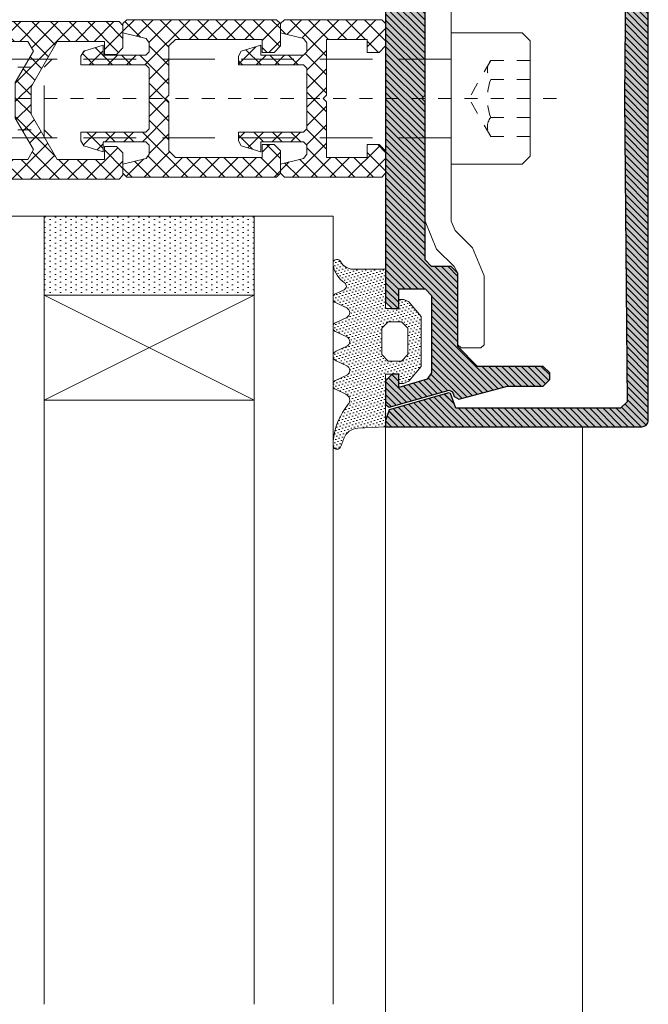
# Model space of a CAD drawing. Header units: millimetres. Extents: x -33628 to -373, y -3399 to 2697.
# Tile 67 of 99: x -23411.46 to -23406.67, y -3204.47 to -3196.97. Entities that reach past the tile are written whole.
import ezdxf

# ---------------------------------------------------------------- set-up
doc = ezdxf.new("R2010")
doc.units = ezdxf.units.MM
doc.header["$LTSCALE"] = 0.2
doc.header["$MEASUREMENT"] = 0
for name, pattern in [('$0$gen3a', [3.125, 2.25, -0.875]), ('$1$gen7a', [6.875, 4.75, -0.875, 0.375, -0.875]), ('$1$HIDDEN2', [30, 20, -10])]:
    doc.linetypes.add(name, pattern=pattern)
for name, color, linetype, lineweight in [('$1$_MB_hidden_0.09', 125, '$1$HIDDEN2', 9), ('$1$_MB_kreskowanie_profile_0.09', 7, 'Continuous', 9), ('$1$_MB_osie_0.09', 51, '$1$gen7a', 9), ('$1$_MB_profile_0.25', 7, 'Continuous', 25), ('$1$_MB_solid', 7, 'Continuous', 9), ('_MB_inne_0.15', 251, 'Continuous', 15), ('_MB_kreskowanie_szklo_0.09', 157, 'Continuous', 9), ('_MB_kreskowanie_tworzywo_0.09', 34, 'Continuous', 9), ('_MB_kreskowanie_uszczelki_0.09', 252, 'Continuous', 9), ('_MB_profile_stal_0.15', 181, 'Continuous', 15), ('_MB_profile_tworzywo_0.15', 33, 'Continuous', 15), ('_MB_przerywane_0.09', 223, '$0$gen3a', 9), ('_MB_szklo_0.15', 142, 'Continuous', 15), ('_MB_uszczelki_0.15', 140, 'Continuous', 15), ('_MB_widokowa_0.15', 153, 'Continuous', 15), ('_MB_wkrety_0.09', 20, 'Continuous', 9)]:
    doc.layers.add(name, color=color, linetype=linetype, lineweight=lineweight)
pattern_1 = [(45, (0, 0), (-0.707195, 0.707195), []), (135, (0, 0), (-0.707195, -0.707195), [])]
pattern_2 = [(45, (0, 0), (-0.25, 0.25), [])]

# ---------------------------------------------------------------- blocks, each defined once
blk = doc.blocks.new('*U300')
at = {"layer": '_MB_kreskowanie_uszczelki_0.09'}
h = blk.add_hatch(dxfattribs=at)
h.set_pattern_fill('DOTS', color=256, scale=0.15, angle=315, style=0)
h.set_pattern_definition([(315, (1.5, 0), (0.2525697, 0.08419), [0, -0.238125])])
edge = h.paths.add_edge_path()
edge.add_line((3, -1), (0, -1))
edge.add_line((0, -1), (0, 0))
edge.add_line((0, 0), (0.7, 0))
edge.add_line((0.7, 0), (0.7, 0.375))
edge.add_line((0.7, 0.375), (0.505, 0.758))
edge.add_line((0.505, 0.758), (-0.616, 1.699))
edge.add_line((-0.616, 1.699), (-4.416, 1.699))
edge.add_line((-4.416, 1.699), (-5.53, 0.754))
edge.add_line((-5.53, 0.754), (-5.7, 0.371))
edge.add_line((-5.7, 0.371), (-5.7, 0))
edge.add_line((-5.7, 0), (-5, 0))
edge.add_line((-5, 0), (-5, -1))
edge.add_line((-5, -1), (-9, -1))
edge.add_line((-9, -1), (-9.108, -3.126))
edge.add_arc((-10.307, -3.065), 1.2, 289.99601, 357.08388, ccw=False)
edge.add_line((-9.896, -4.192), (-10.515, -4.417))
edge.add_arc((-10.398, -4.707), 0.313, 111.94341, 249.31175)
edge.add_line((-10.508, -5), (-10.095, -5))
edge.add_arc((-10.583, 0.167), 5.19, 275.39191, 309.34175)
edge.add_arc((-6.976, -4.233), 0.5, 24.99601, 129.3416, ccw=False)
edge.add_line((-6.523, -4.022), (-6.175, -4.769))
edge.add_arc((-5.812, -4.633), 0.387, 200.51119, 251.51028)
edge.add_line((-5.935, -5), (-5.689, -5))
edge.add_arc((-5.812, -4.633), 0.387, 288.48972, 339.48083)
edge.add_line((-5.45, -4.769), (-5.075, -3.965))
edge.add_arc((-4.712, -4.134), 0.4, 24.99601, 154.99601, ccw=False)
edge.add_line((-4.35, -3.965), (-3.975, -4.769))
edge.add_arc((-3.612, -4.633), 0.387, 200.5439, 251.51228)
edge.add_line((-3.735, -5), (-3.489, -5))
edge.add_arc((-3.612, -4.633), 0.387, 288.48772, 339.44811)
edge.add_line((-3.25, -4.769), (-2.875, -3.965))
edge.add_arc((-2.512, -4.134), 0.4, 24.99601, 154.99601, ccw=False)
edge.add_line((-2.15, -3.965), (-1.775, -4.769))
edge.add_arc((-1.412, -4.633), 0.387, 200.57663, 251.51429)
edge.add_line((-1.535, -5), (-1.289, -5))
edge.add_arc((-1.412, -4.633), 0.387, 288.48571, 339.41539)
edge.add_line((-1.05, -4.769), (-0.675, -3.965))
edge.add_arc((-0.312, -4.134), 0.4, 24.99601, 154.99601, ccw=False)
edge.add_line((0.05, -3.965), (0.425, -4.769))
edge.add_arc((0.788, -4.633), 0.387, 200.60937, 251.51629)
edge.add_line((0.665, -5), (0.911, -5))
edge.add_arc((0.788, -4.633), 0.387, 288.4837, 339.38265)
edge.add_line((1.15, -4.769), (1.433, -4.163))
edge.add_arc((1.705, -4.29), 0.3, 34.48387, 154.99163, ccw=False)
edge.add_arc((3.696, -2.922), 2.116, 214.48165, 259.09031)
edge.add_line((3.296, -5), (3.543, -5))
edge.add_arc((3.432, -4.707), 0.314, 290.70929, 418.45746)
edge.add_arc((4.156, -3.427), 1.157, 178.41365, 241.03743, ccw=False)
edge.add_line((3, -3.395), (3, -1))
h.paths.add_polyline_path([(-3.5, -1.3), (-4, -0.8), (-4, 0.2), (-3.5, 0.7), (-1.5, 0.7), (-1, 0.2), (-1, -0.8), (-1.5, -1.3)], flags=16)
at = {"layer": '_MB_uszczelki_0.15'}
blk.add_lwpolyline([(3, -1), (0, -1), (0, 0), (0.7, 0), (0.7, 0.375), (0.505, 0.758), (-0.616, 1.699), (-4.416, 1.699), (-5.53, 0.754), (-5.7, 0.371), (-5.7, 0), (-5, 0), (-5, -1), (-9, -1), (-9.108, -3.126, -0.301384), (-9.896, -4.192), (-10.515, -4.417, 0.683231), (-10.508, -5), (-10.095, -5, 0.149227), (-7.293, -3.847, -0.489601), (-6.523, -4.022), (-6.175, -4.769, 0.226273), (-5.935, -5), (-5.689, -5, 0.226236), (-5.45, -4.769), (-5.075, -3.965, -0.63707), (-4.35, -3.965), (-3.975, -4.769, 0.226132), (-3.735, -5), (-3.489, -5, 0.226095), (-3.25, -4.769), (-2.875, -3.965, -0.63707), (-2.15, -3.965), (-1.775, -4.769, 0.225991), (-1.535, -5), (-1.289, -5, 0.225954), (-1.05, -4.769), (-0.675, -3.965, -0.63707), (0.05, -3.965), (0.425, -4.769, 0.22585), (0.665, -5), (0.911, -5, 0.225813), (1.15, -4.769), (1.433, -4.163, -0.580308), (1.952, -4.12, 0.197138), (3.296, -5), (3.543, -5, 0.623343), (3.596, -4.439, -0.280258), (3, -3.395)], format="xyb", close=True, dxfattribs=at)
blk.add_lwpolyline([(-3.5, -1.3), (-4, -0.8), (-4, 0.2), (-3.5, 0.7), (-1.5, 0.7), (-1, 0.2), (-1, -0.8), (-1.5, -1.3)], close=True, dxfattribs=at)
blk = doc.blocks.new('$0$-80322091')
at = {"layer": '_MB_profile_stal_0.15', "ltscale": 0.5}
blk.add_lwpolyline([(-2.543, -10.05), (-3.871, -11.379), (-4.75, -13.5), (-4.75, -18.75), (-4.5, -19), (-3, -19), (-2.75, -18.75), (-2.75, -13.3), (-2.457, -12.793), (-1.129, -11.464), (-0.25, -9.343), (-0.25, 9.343), (-1.129, 11.464), (-2.457, 12.793), (-2.75, 13.3), (-2.75, 18.75), (-3, 19), (-4.5, 19), (-4.75, 18.75), (-4.75, 13.5), (-3.871, 11.379), (-2.543, 10.05), (-2.25, 9.343), (-2.25, -9.343)], close=True, dxfattribs=at)
blk = doc.blocks.new('$0$szyba')
at = {"layer": '_MB_kreskowanie_szklo_0.09'}
h = blk.add_hatch(dxfattribs=at)
h.set_pattern_fill('DOTS', color=256, scale=0.025, angle=270)
h.set_pattern_definition([(270, (-907.487257, 111.66007), (0.0396875, -0.01984375), [0, -0.0396875])])
h.paths.add_polyline_path([(-909.4873, 111.0601), (-907.8873, 111.0601), (-907.8873, 111.6601), (-909.4873, 111.6601)])
h = blk.add_hatch(dxfattribs=at)
h.set_pattern_fill('DOTS', color=256, scale=0.025, angle=270)
h.set_pattern_definition([(270, (-905.687257, 111.66007), (0.0396875, -0.01984375), [0, -0.0396875])])
h.paths.add_polyline_path([(-907.2873, 111.0601), (-905.8873, 111.0601), (-905.8873, 111.6601), (-907.2873, 111.6601)])
at = {"layer": '_MB_inne_0.15', "elevation": 0}
for points in [[(-909.4873, 111.0601), (-907.8873, 111.0601), (-907.8873, 111.6601), (-909.4873, 111.6601)], [(-907.2873, 111.0601), (-905.8873, 111.0601), (-905.8873, 111.6601), (-907.2873, 111.6601)]]:
    blk.add_lwpolyline(points, close=True, dxfattribs=at)
for points in [[(-907.8873, 110.2601), (-909.4873, 110.2601), (-909.4873, 111.0601), (-907.8873, 111.0601), (-907.8873, 110.2601), (-909.4873, 111.0601), (-907.8873, 111.0601), (-909.4873, 110.2601)], [(-905.8873, 110.2601), (-907.2873, 110.2601), (-907.2873, 111.0601), (-905.8873, 111.0601), (-905.8873, 110.2601), (-907.2873, 111.0601), (-905.8873, 111.0601), (-907.2873, 110.2601)]]:
    blk.add_lwpolyline(points, dxfattribs=at)
at = {"layer": '_MB_szklo_0.15', "elevation": 0}
for points in [[(-909.4873, 105.6601), (-909.4873, 111.6601), (-910.0873, 111.6601), (-910.0873, 105.6601)], [(-907.2873, 105.6601), (-907.2873, 111.6601), (-907.8873, 111.6601), (-907.8873, 105.6601)], [(-903.3873, 105.6601), (-903.3873, 111.6601), (-905.8873, 111.6601), (-905.8873, 105.6601)]]:
    blk.add_lwpolyline(points, dxfattribs=at)
blk = doc.blocks.new('$0$-80371319')
at = {"layer": '$1$_MB_osie_0.09', "ltscale": 0.5}
blk.add_line((0, -57), (0, 8), dxfattribs=at)
for p, q in [((-3, 0), (-3, -31)), ((3, 0), (3, -31)), ((-3, -31), (-3, -54.387)), ((3, -31), (-3, -31)), ((3, -31), (3, -54.387)), ((-3, -54.387), (-2.387, -55)), ((3, -54.387), (2.387, -55)), ((2.387, -55), (-2.387, -55))]:
    blk.add_line(p, q)
at = {"layer": '_MB_przerywane_0.09'}
for p, q in [((-2.888, 6), (-2.888, 3)), ((-1.444, 6), (-1.444, 3)), ((1.444, 6), (1.444, 3)), ((2.887, 6), (2.887, 3)), ((-2.888, 3), (0, 1.333)), ((2.887, 3), (0, 1.333)), ((-2.387, -31), (-3, -30.387)), ((2.387, -31), (3, -30.387)), ((-2.387, -55), (-2.387, -31)), ((2.387, -55), (2.387, -31)), ((3, -54.387), (-3, -54.387))]:
    blk.add_line(p, q, dxfattribs=at)
for centre, radius, start, end in [((-2.166, 3.928), 1.176, 232.12112, 307.87888), ((0, 7.084), 4.331, 250.52878, 289.47122), ((2.166, 3.928), 1.176, 232.12112, 307.87888)]:
    blk.add_arc(centre, radius, start, end, dxfattribs=at)
at = {"layer": '_MB_wkrety_0.09'}
for p, q in [((-4.4, 6), (4.4, 6)), ((-5, 5.4), (-5, 0)), ((5, 5.4), (5, 0)), ((-5, 0), (-3, 0)), ((-3, 0), (3, 0)), ((3, 0), (5, 0))]:
    blk.add_line(p, q, dxfattribs=at)
for points in [[(-5, 5.4), (-4.4, 6)], [(5, 5.4), (4.4, 6)]]:
    blk.add_lwpolyline(points, dxfattribs=at)
blk = doc.blocks.new('$0$-009020')
at = {"layer": '_MB_kreskowanie_tworzywo_0.09'}
h = blk.add_hatch(dxfattribs=at)
h.set_pattern_fill('NET', color=256, scale=0.315, angle=45)
h.set_pattern_definition(pattern_1)
h.paths.add_polyline_path([(6, -5.9), (5.7, -5.6), (5, -5.6), (4.561, -7.355), (4.243, -7.6), (3.55, -7.6), (3.3, -7.345), (3.3, -4.1), (4.055, -4.1), (3.605, -2.612), (3.23, -2.395), (2.555, -2.395), (2.555, -7.345), (2.305, -7.6), (-2.305, -7.6), (-2.555, -7.345), (-2.555, -2.395), (-3.23, -2.395), (-3.605, -2.612), (-4.055, -4.1), (-3.3, -4.1), (-3.3, -7.345), (-3.55, -7.6), (-4.243, -7.6), (-4.561, -7.355), (-5, -5.6), (-5.7, -5.6), (-6, -5.9), (-6, -13.3), (-5.7, -13.6), (-4, -13.6), (-3.5, -13.1), (-3.5, -12.2), (-4.5, -12.2), (-4.5, -9.1), (-0.25, -9.1), (0, -8.85), (0.25, -9.1), (4.5, -9.1), (4.5, -12.2), (3.5, -12.2), (3.5, -13.1), (4, -13.6), (5.7, -13.6), (6, -13.3)])
at = {"layer": '_MB_profile_tworzywo_0.15'}
blk.add_lwpolyline([(-2.555, -7.345), (-2.305, -7.6), (2.305, -7.6), (2.555, -7.345), (2.555, -2.395), (3.23, -2.395), (3.605, -2.612), (4.055, -4.1), (3.3, -4.1), (3.3, -7.345), (3.55, -7.6), (4.243, -7.6), (4.561, -7.355), (5, -5.6), (5.7, -5.6), (6, -5.9), (6, -13.3), (5.7, -13.6), (4, -13.6), (3.5, -13.1), (3.5, -12.2), (4.5, -12.2), (4.5, -9.1), (0.25, -9.1), (0, -8.85), (-0.25, -9.1), (-4.5, -9.1), (-4.5, -12.2), (-3.5, -12.2), (-3.5, -13.1), (-4, -13.6), (-5.7, -13.6), (-6, -13.3), (-6, -5.9), (-5.7, -5.6), (-5, -5.6), (-4.561, -7.355), (-4.243, -7.6), (-3.55, -7.6), (-3.3, -7.345), (-3.3, -4.1), (-4.055, -4.1), (-3.605, -2.612), (-3.23, -2.395), (-2.555, -2.395)], close=True, dxfattribs=at)
blk = doc.blocks.new('$0$-009083')
at = {"layer": '_MB_kreskowanie_tworzywo_0.09'}
h = blk.add_hatch(dxfattribs=at)
h.set_pattern_fill('NET', color=256, scale=0.315, angle=45)
h.set_pattern_definition([(45, (0, -0.0123), (-0.707195, 0.707195), []), (135, (0, -0.0123), (-0.707195, -0.707195), [])])
h.paths.add_polyline_path([(-4.561, -7.355), (-5, -5.6), (-5.7, -5.6), (-6, -5.9), (-6, -17.3), (-5.7, -17.6), (-4, -17.6), (-3.5, -17.1), (-3.5, -16.2), (-4.5, -16.2), (-4.5, -9.595), (-4, -9.1), (-0.25, -9.1), (0, -8.85), (0.25, -9.1), (4, -9.1), (4.5, -9.595), (4.5, -16.2), (3.5, -16.2), (3.5, -17.1), (4, -17.6), (5.7, -17.6), (6, -17.3), (6, -5.9), (5.7, -5.6), (5, -5.6), (4.561, -7.355), (4.243, -7.6), (3.55, -7.6), (3.3, -7.345), (3.3, -4.1), (4.055, -4.1), (3.605, -2.612), (3.23, -2.395), (2.555, -2.395), (2.555, -7.345), (2.305, -7.6), (-2.305, -7.6), (-2.555, -7.345), (-2.555, -2.395), (-3.23, -2.395), (-3.605, -2.612), (-4.055, -4.1), (-3.3, -4.1), (-3.3, -7.345), (-3.55, -7.6), (-4.243, -7.6)])
at = {"layer": '_MB_profile_tworzywo_0.15'}
blk.add_lwpolyline([(-2.305, -7.6), (2.305, -7.6), (2.555, -7.345), (2.555, -2.395), (3.23, -2.395), (3.605, -2.612), (4.055, -4.1), (3.3, -4.1), (3.3, -7.345), (3.55, -7.6), (4.243, -7.6), (4.561, -7.355), (5, -5.6), (5.7, -5.6), (6, -5.9), (6, -17.3), (5.7, -17.6), (4, -17.6), (3.5, -17.1), (3.5, -16.2), (4.5, -16.2), (4.5, -9.595), (4, -9.1), (0.25, -9.1), (0, -8.85), (-0.25, -9.1), (-4, -9.1), (-4.5, -9.595), (-4.5, -16.2), (-3.5, -16.2), (-3.5, -17.1), (-4, -17.6), (-5.7, -17.6), (-6, -17.3), (-6, -5.9), (-5.7, -5.6), (-5, -5.6), (-4.561, -7.355), (-4.243, -7.6), (-3.55, -7.6), (-3.3, -7.345), (-3.3, -4.1), (-4.055, -4.1), (-3.605, -2.612), (-3.23, -2.395), (-2.555, -2.395), (-2.555, -7.345)], close=True, dxfattribs=at)
blk = doc.blocks.new('*U299')
blk.add_blockref('$0$-009083', (0, 0))
blk = doc.blocks.new('$0$-K417892X')
at = {"layer": '$1$_MB_kreskowanie_profile_0.09'}
h = blk.add_hatch(dxfattribs=at)
h.set_pattern_fill('JIS_WOOD', color=256, scale=0.5)
h.set_pattern_definition(pattern_2)
edge = h.paths.add_edge_path()
edge.add_line((-23.091, -15.642), (-23.596, -15.142))
edge.add_line((-23.596, -15.142), (-23.596, -2.584))
edge.add_line((-23.596, -2.584), (-22.476, -2.178))
edge.add_line((-22.476, -2.178), (-22.425, -2.073))
edge.add_line((-22.425, -2.073), (-23.912, 2.524))
edge.add_line((-23.912, 2.524), (-24.521, 2.75))
edge.add_line((-24.521, 2.75), (-25, 2.75))
edge.add_line((-25, 2.75), (-25, -16.75))
edge.add_arc((-24.5, -16.75), 0.5, 180, 270)
edge.add_line((-24.5, -17.25), (24.5, -17.25))
edge.add_arc((24.5, -16.75), 0.5, 270, 360)
edge.add_line((25, -16.75), (25, 2.75))
edge.add_line((25, 2.75), (24.521, 2.75))
edge.add_line((24.521, 2.75), (23.912, 2.524))
edge.add_line((23.912, 2.524), (22.425, -2.073))
edge.add_line((22.425, -2.073), (22.476, -2.178))
edge.add_line((22.476, -2.178), (23.596, -2.584))
edge.add_line((23.596, -2.584), (23.596, -15.142))
edge.add_line((23.596, -15.142), (23.091, -15.642))
edge.add_line((23.091, -15.642), (0, -15.426))
edge.add_line((0, -15.426), (-23.091, -15.642))
h = blk.add_hatch(dxfattribs=at)
h.set_pattern_fill('JIS_WOOD', color=256, scale=0.5)
h.set_pattern_definition(pattern_2)
h.paths.add_polyline_path([(-23.091, -15.642), (-23.596, -15.142), (-23.596, -2.584), (-22.476, -2.178), (-22.425, -2.073), (-23.708, 2.488), (-24.521, 2.75), (-25, 2.75), (-25, -16.75, 0.414214), (-24.5, -17.25), (24.5, -17.25, 0.414214), (25, -16.75), (25, 2.75), (24.521, 2.75), (23.708, 2.488), (22.425, -2.073), (22.476, -2.178), (23.596, -2.584), (23.596, -15.142), (23.091, -15.642), (0, -15.426)])
at = {"layer": '$1$_MB_solid'}
h = blk.add_hatch(color=256, dxfattribs=at)
h.dxf.hatch_style = 1
h.paths.add_polyline_path([(-25, -16.75, 0.414214), (-24.5, -17.25), (24.5, -17.25, 0.414214), (25, -16.75), (25, 2.75), (24.521, 2.75), (23.708, 2.488), (22.425, -2.073), (22.476, -2.178), (23.596, -2.584), (23.596, -15.142), (23.091, -15.642), (0, -15.426), (-23.091, -15.642), (-23.596, -15.142), (-23.596, -2.584), (-22.476, -2.178), (-22.425, -2.073), (-23.708, 2.488), (-24.521, 2.75), (-25, 2.75)])
at = {"layer": '$1$_MB_profile_0.25'}
blk.add_lwpolyline([(-23.708, 2.488), (-24.521, 2.75), (-25, 2.75), (-25, -16.75, 0.414214), (-24.5, -17.25), (24.5, -17.25, 0.414214), (25, -16.75), (25, 2.75), (24.521, 2.75), (23.708, 2.488), (22.425, -2.073), (22.476, -2.178), (23.596, -2.584), (23.596, -15.142), (23.091, -15.642), (0, -15.426), (-23.091, -15.642), (-23.596, -15.142), (-23.596, -2.584), (-22.476, -2.178), (-22.425, -2.073)], format="xyb", close=True, dxfattribs=at)
blk = doc.blocks.new('$0$-K417890X')
at = {"layer": '$1$_MB_kreskowanie_profile_0.09'}
h = blk.add_hatch(dxfattribs=at)
h.set_pattern_fill('JIS_WOOD', color=256, scale=0.5)
h.set_pattern_definition(pattern_2)
h.paths.add_polyline_path([(-0.25, -3), (0, -2.75), (0.25, -3), (12.3, -3), (12.8, -3.5), (12.8, -5), (13.3, -5.5), (18.9, -5.5), (20.4, -7), (20.4, -12), (20.9, -12.5), (21.4, -12.5), (21.9, -12), (21.9, -9.276), (22.89, -5.582), (22.702, -5.222), (22.332, -5.088), (22.21, -4.838), (23.5, -0.262), (23.3, 0), (21.5, 0), (21, -0.5), (21, -1), (22, -1), (21.378, -3.154), (20.902, -3.5), (15, -3.5), (14.5, -3), (14.5, -1), (16, -1), (16, -0.5), (15.5, 0), (0, 0), (-15.5, 0), (-16, -0.5), (-16, -1), (-14.5, -1), (-14.5, -3), (-15, -3.5), (-20.902, -3.5), (-21.378, -3.154), (-22, -0.995), (-21, -1), (-21, -0.5), (-21.5, 0), (-23.3, 0), (-23.5, -0.262), (-22.21, -4.838), (-22.332, -5.088), (-22.702, -5.222), (-22.89, -5.582), (-21.9, -9.276), (-21.9, -12), (-21.4, -12.5), (-20.9, -12.5), (-20.4, -12), (-20.4, -7), (-18.9, -5.5), (-13.3, -5.5), (-12.8, -5), (-12.8, -3.5), (-12.3, -3)])
at = {"layer": '$1$_MB_solid'}
h = blk.add_hatch(color=256, dxfattribs=at)
h.dxf.hatch_style = 1
h.paths.add_polyline_path([(-0.25, -3), (0, -2.75), (0.25, -3), (12.3, -3), (12.8, -3.5), (12.8, -5), (13.3, -5.5), (18.9, -5.5), (20.4, -7), (20.4, -12), (20.9, -12.5), (21.4, -12.5), (21.9, -12), (21.9, -9.276), (22.89, -5.582), (22.702, -5.222), (22.332, -5.088), (22.21, -4.838), (23.5, -0.262), (23.3, 0), (21.5, 0), (21, -0.5), (21, -1), (22, -1), (21.378, -3.154), (20.902, -3.5), (15, -3.5), (14.5, -3), (14.5, -1), (16, -1), (16, -0.5), (15.5, 0), (0, 0), (-15.5, 0), (-16, -0.5), (-16, -1), (-14.5, -1), (-14.5, -3), (-15, -3.5), (-20.902, -3.5), (-21.378, -3.154), (-22, -0.995), (-21, -1), (-21, -0.5), (-21.5, 0), (-23.3, 0), (-23.5, -0.262), (-22.21, -4.838), (-22.332, -5.088), (-22.702, -5.222), (-22.89, -5.582), (-21.9, -9.276), (-21.9, -12), (-21.4, -12.5), (-20.9, -12.5), (-20.4, -12), (-20.4, -7), (-18.9, -5.5), (-13.3, -5.5), (-12.8, -5), (-12.8, -3.5), (-12.3, -3)])
at = {"layer": '$1$_MB_profile_0.25'}
blk.add_lwpolyline([(0, -2.75), (0.25, -3), (12.3, -3), (12.8, -3.5), (12.8, -5), (13.3, -5.5), (18.9, -5.5), (20.4, -7), (20.4, -12), (20.9, -12.5), (21.4, -12.5), (21.9, -12), (21.9, -9.276), (22.89, -5.582), (22.702, -5.222), (22.332, -5.088), (22.21, -4.838), (23.5, -0.262), (23.3, 0), (21.5, 0), (21, -0.5), (21, -1), (22, -1), (21.378, -3.154), (20.902, -3.5), (15, -3.5), (14.5, -3), (14.5, -1), (16, -1), (16, -0.5), (15.5, 0), (0, 0), (-15.5, 0), (-16, -0.5), (-16, -1), (-14.5, -1), (-14.5, -3), (-15, -3.5), (-20.902, -3.5), (-21.378, -3.154), (-22, -0.995), (-21, -1), (-21, -0.5), (-21.5, 0), (-23.3, 0), (-23.5, -0.262), (-22.21, -4.838), (-22.332, -5.088), (-22.702, -5.222), (-22.89, -5.582), (-21.9, -9.276), (-21.9, -12), (-21.4, -12.5), (-20.9, -12.5), (-20.4, -12), (-20.4, -7), (-18.9, -5.5), (-13.3, -5.5), (-12.8, -5), (-12.8, -3.5), (-12.3, -3), (-0.25, -3)], close=True, dxfattribs=at)
blk = doc.blocks.new('$0$-K417890X+K417892X')
for name, p in [('$0$-K417892X', (0, -2.75)), ('$0$-K417890X', (0, 0))]:
    blk.add_blockref(name, p)
blk = doc.blocks.new('*U364')
blk.add_blockref('$0$-K417890X+K417892X', (0, 0))
blk = doc.blocks.new('$0$-009017')
at = {"layer": '_MB_kreskowanie_tworzywo_0.09'}
h = blk.add_hatch(dxfattribs=at)
h.set_pattern_fill('NET', color=256, scale=0.315, angle=45)
h.set_pattern_definition(pattern_1)
h.paths.add_polyline_path([(-5.7, -5.6), (-6, -5.9), (-6, -46.3), (-5.7, -46.6), (-4, -46.6), (-3.5, -46.1), (-3.5, -45.2), (-4.5, -45.2), (-4.5, -41.598), (-1.038, -39.6), (1.038, -39.6), (4.5, -41.598), (4.5, -45.2), (3.5, -45.2), (3.5, -46.1), (4, -46.6), (5.7, -46.6), (6, -46.3), (6, -5.9), (5.7, -5.6), (3.55, -5.6), (3.3, -5.35), (3.3, -4.1), (3.747, -4.1), (3.837, -3.545), (3.509, -2.645), (3.069, -2.121), (0.922, -0.881), (0.456, -0.756), (-0.456, -0.756), (-0.922, -0.881), (-3.069, -2.121), (-3.509, -2.645), (-3.837, -3.545), (-3.747, -4.1), (-3.3, -4.1), (-3.3, -5.35), (-3.55, -5.6)])
h.paths.add_polyline_path([(-3.997, -6.9), (-3.247, -6.9), (-2.747, -6.4), (-2.747, -3.033), (-2.497, -2.6), (-0.733, -1.581), (-0.267, -1.456), (0.267, -1.456), (0.733, -1.581), (2.497, -2.6), (2.747, -3.033), (2.747, -6.4), (3.247, -6.9), (3.997, -6.9), (4.497, -7.4), (4.497, -15.65), (4.247, -15.9), (-4.247, -15.9), (-4.497, -15.65), (-4.497, -7.4)], flags=16)
h.paths.add_polyline_path([(-4.247, -17.1), (4.247, -17.1), (4.497, -17.35), (4.497, -27.95), (4.247, -28.2), (-4.247, -28.2), (-4.497, -27.95), (-4.497, -17.35)], flags=16)
h.paths.add_polyline_path([(-4.247, -29.4), (4.247, -29.4), (4.497, -29.65), (4.497, -39.346), (3.747, -39.779), (1.358, -38.4), (-1.358, -38.4), (-3.747, -39.779), (-4.497, -39.346), (-4.497, -29.65)], flags=16)
at = {"layer": '_MB_profile_tworzywo_0.15'}
for points in [[(6, -46.3), (5.7, -46.6), (4, -46.6), (3.5, -46.1), (3.5, -45.2), (4.5, -45.2), (4.5, -41.598), (1.038, -39.6), (-1.038, -39.6), (-4.5, -41.598), (-4.5, -45.2), (-3.5, -45.2), (-3.5, -46.1), (-4, -46.6), (-5.7, -46.6), (-6, -46.3), (-6, -5.9), (-5.7, -5.6), (-3.55, -5.6), (-3.3, -5.35), (-3.3, -4.1), (-3.747, -4.1), (-3.837, -3.545), (-3.509, -2.645), (-3.069, -2.121), (-0.922, -0.881), (-0.456, -0.756), (0.456, -0.756), (0.922, -0.881), (3.069, -2.121), (3.509, -2.645), (3.837, -3.545), (3.747, -4.1), (3.3, -4.1), (3.3, -5.35), (3.55, -5.6), (5.7, -5.6), (6, -5.9)], [(4.497, -7.4), (3.997, -6.9), (3.247, -6.9), (2.747, -6.4), (2.747, -3.033), (2.497, -2.6), (0.733, -1.581), (0.267, -1.456), (-0.267, -1.456), (-0.733, -1.581), (-2.497, -2.6), (-2.747, -3.033), (-2.747, -6.4), (-3.247, -6.9), (-3.997, -6.9), (-4.497, -7.4), (-4.497, -15.65), (-4.247, -15.9), (4.247, -15.9), (4.497, -15.65)], [(-4.497, -17.35), (-4.497, -27.95), (-4.247, -28.2), (4.247, -28.2), (4.497, -27.95), (4.497, -17.35), (4.247, -17.1), (-4.247, -17.1)], [(4.497, -39.346), (3.747, -39.779), (1.358, -38.4), (-1.358, -38.4), (-3.747, -39.779), (-4.497, -39.346), (-4.497, -29.65), (-4.247, -29.4), (4.247, -29.4), (4.497, -29.65)]]:
    blk.add_lwpolyline(points, close=True, dxfattribs=at)
blk = doc.blocks.new('*U280')
at = {"layer": '_MB_widokowa_0.15'}
blk.add_lwpolyline([(1730, -81.6), (26, -81.6), (26, -66.6), (1730, -66.6)], dxfattribs=at)
blk = doc.blocks.new('szyb-szkło_150-piętro2')
at = {"layer": '$1$_MB_hidden_0.09', "xscale": 0.1, "yscale": 0.1, "zscale": 0.1, "rotation": 180}
blk.add_blockref('$0$-80371319', (190, -299.1), dxfattribs=at)
at = {"yscale": 0.1, "zscale": 0.1}
for name, p, xscale in [('*U280', (14.5, -291.94), 0.1), ('$0$-009017', (189.985, -291.94), 0.1), ('*U299', (190, -296.04), -0.1), ('$0$-009020', (190, -297.24), 0.1), ('*U364', (190, -298.6), 0.1)]:
    blk.add_blockref(name, p, dxfattribs=dict(at, xscale=xscale))
at = {"xscale": -1, "rotation": 269.9999995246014}
blk.add_blockref('$0$szyba', (77.4429, 611.8873), dxfattribs=at)
at = {"yscale": 0.1, "zscale": 0.1}
for name, p, xscale, rotation in [('*U300', (188.4, -298.7), -0.1, 180), ('$0$-80322091', (190, -298.875), 0.1, 89.99999999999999)]:
    blk.add_blockref(name, p, dxfattribs=dict(at, xscale=xscale, rotation=rotation))

msp = doc.modelspace()

# ---------------------------------------------------------------- block references
at = {"rotation": 90}
msp.add_blockref('szyb-szkło_150-piętro2', (-23707.2726, -3387.5728), dxfattribs=at)

doc.saveas('drawing.dxf')
